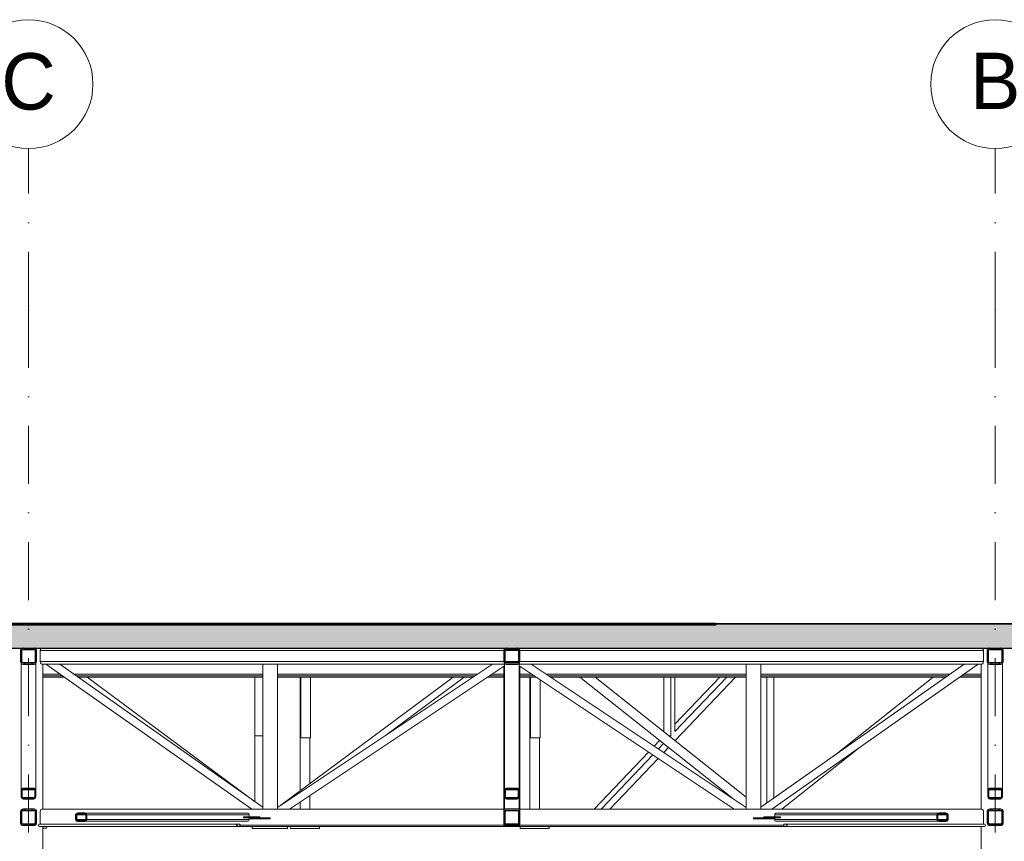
# Model space of a CAD drawing. Header units: centimetres. Extents: x -1103 to 10505, y -997 to 1780.
# Tile 15 of 102: x 366 to 977, y 1270 to 1780. Entities that reach past the tile are written whole.
import ezdxf
from ezdxf.enums import TextEntityAlignment as Align

# ---------------------------------------------------------------- set-up
doc = ezdxf.new("R2010")
doc.units = ezdxf.units.CM
doc.header["$LTSCALE"] = 0.1
doc.header["$MEASUREMENT"] = 0
doc.linetypes.add('Kropki i Kreski', pattern=[720, 360, -180, 0, -180])
for name, color, linetype in [('2_kładka_IFC.K_IR', 7, 'Continuous'), ('2_lądowisko_IFC.ISTN', 7, 'Continuous'), ('2_stropy.K_IR', 7, 'Continuous'), ('3_lądowisko.K_IR', 7, 'Continuous'), ('4_osie.ISTN', 7, 'Continuous')]:
    doc.layers.add(name, color=color, linetype=linetype)
doc.styles.add('GENERATED_STYLE_1', font='txt')

# ---------------------------------------------------------------- blocks, each defined once
blk = doc.blocks.new('ElemPrzekroju_4_1')
at = {"layer": '3_lądowisko.K_IR', "linetype": 'Continuous', "lineweight": 0}
h = blk.add_hatch(dxfattribs=at)
h.set_pattern_fill('Beton_zbrojony_0001', color=253, style=0, pattern_type=2)
h.set_pattern_definition([(45, (0, 0), (-9.19239, 9.19239), []), (45, (-4.596, 4.596), (-9.19239, 9.19239), [9.75, -3.25])])
h.paths.add_polyline_path([(128.52, 1404.3), (797.56, 1404.3), (797.56, 1405.3), (128.52, 1405.3)])
at = {"layer": '3_lądowisko.K_IR', "color": 7, "linetype": 'Continuous', "lineweight": 15}
for p, q in [((37.49, 1405.3), (128.52, 1405.3)), ((37.49, 1404.8), (37.49, 1405.3))]:
    blk.add_line(p, q, dxfattribs=at)
at = {"layer": '3_lądowisko.K_IR', "color": 7, "linetype": 'Continuous', "lineweight": 30}
for p, q in [((128.52, 1405.3), (128.52, 1404.3)), ((797.56, 1405.3), (128.52, 1405.3)), ((797.56, 1404.3), (128.52, 1404.3)), ((797.56, 1405.3), (797.56, 1404.3))]:
    blk.add_line(p, q, dxfattribs=at)
blk = doc.blocks.new('ElemPrzekroju_8_1')
at = {"layer": '2_stropy.K_IR', "linetype": 'Continuous', "lineweight": 0}
blk.add_hatch(color=252, dxfattribs=at).paths.add_polyline_path([(-650.02, 1389.8), (1393.03, 1389.8), (1393.03, 1404.8), (-650.02, 1404.8)])
at = {"layer": '2_stropy.K_IR', "color": 252, "linetype": 'Continuous', "lineweight": 30}
for p, q in [((1393.03, 1404.8), (-650.02, 1404.8)), ((1393.03, 1389.8), (-650.02, 1389.8))]:
    blk.add_line(p, q, dxfattribs=at)
blk = doc.blocks.new('ElemPrzekroju_46_1')
at = {"layer": '3_lądowisko.K_IR', "color": 7, "linetype": 'Continuous', "lineweight": 15}
blk.add_line((1255.73, 1405.3), (797.56, 1405.3), dxfattribs=at)
blk = doc.blocks.new('ElemPrzekroju_97_1')
at = {"layer": '2_lądowisko_IFC.ISTN', "color": 252, "linetype": 'Continuous', "lineweight": 9}
for p, q in [((860.2, 1405), (860.2, 1404.8)), ((860.37, 1405), (860.37, 1404.8)), ((946.97, 1405), (946.97, 1404.8)), ((947.15, 1405), (947.15, 1404.8)), ((366.69, 1389.58), (366.69, 1380.42)), ((368.44, 1389.8), (368.44, 1389.2)), ((369.27, 1389.8), (369.27, 1389.2)), ((372.9, 1389.8), (372.9, 1389.2)), ((373.74, 1389.8), (373.74, 1389.2)), ((375.49, 1389.58), (375.49, 1380.42)), ((378.35, 1388.4), (378.49, 1389.2)), ((378.35, 1388.4), (378.35, 1381.6)), ((666.09, 1388.4), (378.35, 1388.4)), ((378.49, 1389.2), (378.89, 1389.79)), ((378.89, 1389.79), (378.92, 1389.8)), ((666.89, 1388.4), (666.09, 1388.4)), ((675.29, 1388.4), (666.89, 1388.4)), ((676.09, 1388.4), (675.29, 1388.4)), ((963.82, 1388.4), (676.09, 1388.4)), ((963.29, 1389.79), (963.25, 1389.8)), ((963.68, 1389.2), (963.29, 1389.79)), ((963.82, 1388.4), (963.68, 1389.2)), ((963.82, 1388.4), (963.82, 1381.6)), ((966.69, 1389.58), (966.69, 1380.42)), ((968.44, 1389.8), (968.44, 1389.2)), ((969.27, 1389.8), (969.27, 1389.2)), ((972.9, 1389.8), (972.9, 1389.2)), ((973.74, 1389.8), (973.74, 1389.2)), ((975.49, 1389.58), (975.49, 1380.42)), ((378.35, 1381.6), (378.49, 1380.8)), ((666.09, 1381.6), (378.35, 1381.6)), ((666.89, 1381.6), (666.09, 1381.6)), ((675.29, 1381.6), (666.89, 1381.6)), ((676.09, 1381.6), (675.29, 1381.6)), ((963.82, 1381.6), (676.09, 1381.6)), ((963.82, 1381.6), (963.68, 1380.8)), ((366.59, 1301.3), (366.59, 1380)), ((366.68, 1380), (366.59, 1380)), ((366.95, 1380), (366.68, 1380)), ((367.36, 1380), (366.95, 1380)), ((367.69, 1380), (367.36, 1380)), ((368.44, 1380.8), (368.44, 1380)), ((369.27, 1380.8), (369.27, 1380)), ((372.9, 1380.8), (372.9, 1380)), ((373.74, 1380.8), (373.74, 1380)), ((374.82, 1380), (374.49, 1380)), ((375.22, 1380), (374.82, 1380)), ((375.49, 1380), (375.22, 1380)), ((375.59, 1380), (375.49, 1380)), ((375.59, 1301.3), (375.59, 1380)), ((378.49, 1380.8), (378.89, 1380.21)), ((378.89, 1380.21), (379.39, 1380.01)), ((379.39, 1380.01), (379.4, 1380)), ((381.78, 1380), (379.4, 1380)), ((379.89, 1290), (379.89, 1380)), ((381.73, 1380), (509.62, 1290)), ((381.89, 1380), (381.78, 1380)), ((382.37, 1380), (381.89, 1380)), ((383.07, 1380), (382.37, 1380)), ((383.9, 1380), (383.07, 1380)), ((388.25, 1380), (383.9, 1380)), ((389.08, 1380), (388.25, 1380)), ((389.78, 1380), (389.08, 1380)), ((390.25, 1380), (389.78, 1380)), ((390.37, 1380), (390.25, 1380)), ((516.59, 1380), (390.37, 1380)), ((390.42, 1380), (516.59, 1291.21)), ((516.59, 1290), (516.59, 1380)), ((516.59, 1380), (525.59, 1380)), ((525.59, 1290), (525.59, 1380)), ((659.08, 1380), (525.59, 1291)), ((659.13, 1380), (525.59, 1380)), ((666.59, 1379), (533.09, 1290)), ((659.25, 1380), (659.13, 1380)), ((659.74, 1380), (659.25, 1380)), ((660.47, 1380), (659.74, 1380)), ((661.33, 1380), (660.47, 1380)), ((665.84, 1380), (661.33, 1380)), ((666.59, 1380), (665.84, 1380)), ((666.09, 1373.7), (666.09, 1378.66)), ((666.59, 1301.3), (666.59, 1380)), ((666.68, 1380), (666.59, 1380)), ((666.95, 1380), (666.68, 1380)), ((667.36, 1380), (666.95, 1380)), ((667.69, 1380), (667.36, 1380)), ((674.82, 1380), (674.49, 1380)), ((675.22, 1380), (674.82, 1380)), ((675.49, 1380), (675.22, 1380)), ((675.59, 1380), (675.49, 1380)), ((676.31, 1380), (675.59, 1380)), ((675.59, 1301.3), (675.59, 1380)), ((675.59, 1378.98), (809.06, 1290)), ((676.09, 1373.7), (676.09, 1378.65)), ((680.82, 1380), (676.31, 1380)), ((681.68, 1380), (680.82, 1380)), ((682.41, 1380), (681.68, 1380)), ((682.9, 1380), (682.41, 1380)), ((683.02, 1380), (682.9, 1380)), ((816.59, 1380), (683.02, 1380)), ((683.07, 1380), (816.59, 1290.99)), ((816.59, 1290), (816.59, 1380)), ((816.59, 1380), (825.59, 1380)), ((825.59, 1290), (825.59, 1380)), ((951.74, 1380), (825.59, 1291.22)), ((951.79, 1380), (825.59, 1380)), ((960.43, 1380), (832.54, 1290)), ((951.9, 1380), (951.79, 1380)), ((952.38, 1380), (951.9, 1380)), ((953.08, 1380), (952.38, 1380)), ((953.91, 1380), (953.08, 1380)), ((958.26, 1380), (953.91, 1380)), ((959.09, 1380), (958.26, 1380)), ((959.79, 1380), (959.09, 1380)), ((960.26, 1380), (959.79, 1380)), ((960.38, 1380), (960.26, 1380)), ((962.77, 1380), (960.38, 1380)), ((962.29, 1290), (962.29, 1380)), ((962.77, 1380), (962.78, 1380.01)), ((963.29, 1380.21), (962.78, 1380.01)), ((963.68, 1380.8), (963.29, 1380.21)), ((966.68, 1380), (966.59, 1380)), ((966.59, 1301.3), (966.59, 1380)), ((966.95, 1380), (966.68, 1380)), ((967.36, 1380), (966.95, 1380)), ((967.69, 1380), (967.36, 1380)), ((968.44, 1380.8), (968.44, 1380)), ((969.27, 1380.8), (969.27, 1380)), ((972.9, 1380.8), (972.9, 1380)), ((973.74, 1380.8), (973.74, 1380)), ((974.82, 1380), (974.49, 1380)), ((975.22, 1380), (974.82, 1380)), ((975.49, 1380), (975.22, 1380)), ((975.59, 1380), (975.49, 1380)), ((975.59, 1301.3), (975.59, 1380)), ((390.68, 1373.7), (379.89, 1373.7)), ((391.96, 1372.8), (379.89, 1372.8)), ((393.1, 1372), (379.89, 1372)), ((516.59, 1373.7), (399.37, 1373.7)), ((516.59, 1372.8), (400.65, 1372.8)), ((516.59, 1372), (401.79, 1372)), ((407.43, 1372), (507.24, 1297.79)), ((511.59, 1335.52), (511.59, 1372)), ((649.63, 1373.7), (525.59, 1373.7)), ((648.28, 1372.8), (525.59, 1372.8)), ((647.08, 1372), (525.59, 1372)), ((634.75, 1372), (527.76, 1292.45)), ((641.46, 1372), (592.64, 1335.7)), ((666.09, 1372), (656.09, 1372)), ((666.09, 1372.8), (657.29, 1372.8)), ((666.09, 1373.7), (658.64, 1373.7)), ((666.09, 1373.06), (666.09, 1373.7)), ((666.09, 1372.8), (666.09, 1373.06)), ((666.09, 1372), (666.09, 1372.8)), ((666.09, 1290), (666.09, 1372)), ((676.09, 1373.06), (676.09, 1373.7)), ((683.51, 1373.7), (676.09, 1373.7)), ((676.09, 1372.8), (676.09, 1373.06)), ((676.09, 1372), (676.09, 1372.8)), ((684.86, 1372.8), (676.09, 1372.8)), ((676.09, 1290), (676.09, 1372)), ((686.06, 1372), (676.09, 1372)), ((816.59, 1373.7), (692.52, 1373.7)), ((816.59, 1372.8), (693.87, 1372.8)), ((816.59, 1372), (695.07, 1372)), ((713.3, 1372), (809.02, 1296.04)), ((722.74, 1372), (816.59, 1297.52)), ((765.49, 1338.07), (765.49, 1372)), ((769.82, 1335.52), (769.82, 1372)), ((800.23, 1372), (772.32, 1342.7)), ((804.56, 1372), (772.32, 1338.15)), ((772.32, 1338.15), (772.32, 1372)), ((809.93, 1372), (772.4, 1332.59)), ((942.79, 1373.7), (825.59, 1373.7)), ((941.51, 1372.8), (825.59, 1372.8)), ((940.37, 1372), (825.59, 1372)), ((829.29, 1372), (829.29, 1293.83)), ((833.79, 1372), (833.79, 1297)), ((932.55, 1372), (871.33, 1323.42)), ((962.29, 1372), (949.06, 1372)), ((962.29, 1372.8), (950.2, 1372.8)), ((962.29, 1373.7), (951.47, 1373.7)), ((511.59, 1335.52), (511.59, 1294.73)), ((511.59, 1335.52), (516.59, 1335.52)), ((762.81, 1332.71), (759.39, 1329.12)), ((768.7, 1335.52), (769.82, 1335.52)), ((769.82, 1335.52), (769.34, 1335.02)), ((765.27, 1330.75), (762.04, 1327.36)), ((768.34, 1328.32), (765.33, 1325.16)), ((886.63, 1328.06), (838.66, 1290)), ((755.89, 1325.45), (722.13, 1290)), ((758.54, 1323.68), (726.46, 1290)), ((761.83, 1321.49), (731.84, 1290)), ((367.09, 1301.3), (367.09, 1302.56)), ((375.09, 1301.3), (375.09, 1302.56)), ((667.09, 1301.3), (667.09, 1302.56)), ((675.09, 1301.3), (675.09, 1302.56)), ((967.09, 1301.3), (967.09, 1302.56)), ((975.09, 1301.3), (975.09, 1302.56)), ((666.59, 1290), (666.59, 1298.05)), ((675.59, 1290), (675.59, 1298.05)), ((366.69, 1280.38), (366.69, 1289.62)), ((368.44, 1289.2), (368.44, 1290)), ((369.27, 1289.2), (369.27, 1290)), ((372.9, 1289.2), (372.9, 1290)), ((373.74, 1289.2), (373.74, 1290)), ((375.49, 1280.38), (375.49, 1289.62)), ((378.66, 1289.53), (378.43, 1289.01)), ((379.01, 1289.88), (378.66, 1289.53)), ((379.39, 1289.99), (379.01, 1289.88)), ((379.4, 1290), (379.39, 1289.99)), ((509.67, 1290), (379.4, 1290)), ((509.67, 1290), (509.78, 1290)), ((509.78, 1290), (510.26, 1290)), ((510.26, 1290), (510.96, 1290)), ((510.96, 1290), (511.79, 1290)), ((511.79, 1290), (516.14, 1290)), ((516.14, 1290), (516.59, 1290)), ((516.59, 1290), (525.59, 1290)), ((525.59, 1290), (526.33, 1290)), ((526.33, 1290), (530.84, 1290)), ((530.84, 1290), (531.7, 1290)), ((531.7, 1290), (532.43, 1290)), ((532.43, 1290), (532.92, 1290)), ((532.92, 1290), (533.04, 1290)), ((666.09, 1290), (533.04, 1290)), ((809.11, 1290), (676.09, 1290)), ((809.11, 1290), (809.23, 1290)), ((809.23, 1290), (809.72, 1290)), ((809.72, 1290), (810.45, 1290)), ((810.45, 1290), (811.31, 1290)), ((811.31, 1290), (815.82, 1290)), ((815.82, 1290), (816.59, 1290)), ((816.59, 1290), (825.59, 1290)), ((825.59, 1290), (826.02, 1290)), ((826.02, 1290), (830.37, 1290)), ((830.37, 1290), (831.2, 1290)), ((831.2, 1290), (831.9, 1290)), ((831.9, 1290), (832.37, 1290)), ((832.37, 1290), (832.49, 1290)), ((962.77, 1290), (832.49, 1290)), ((962.78, 1289.99), (962.77, 1290)), ((963.16, 1289.88), (962.78, 1289.99)), ((963.51, 1289.53), (963.16, 1289.88)), ((963.74, 1289.01), (963.51, 1289.53)), ((966.69, 1280.38), (966.69, 1289.62)), ((968.44, 1289.2), (968.44, 1290)), ((969.27, 1289.2), (969.27, 1290)), ((972.9, 1289.2), (972.9, 1290)), ((973.74, 1289.2), (973.74, 1290)), ((975.49, 1280.38), (975.49, 1289.62)), ((378.43, 1289.01), (378.35, 1288.4)), ((378.35, 1288.4), (378.35, 1281.6)), ((400.28, 1286.5), (400.98, 1286.5)), ((400.28, 1283.5), (400.98, 1283.5)), ((400.98, 1286.5), (406.64, 1286.5)), ((400.98, 1283.5), (406.64, 1283.5)), ((405.93, 1287.5), (507.24, 1287.5)), ((405.93, 1287), (407.05, 1287)), ((406.64, 1286.5), (407.35, 1286.5)), ((406.64, 1283.5), (407.35, 1283.5)), ((407.35, 1286.5), (507.95, 1286.5)), ((407.35, 1283.5), (507.95, 1283.5)), ((504.42, 1284.7), (504.42, 1285.3)), ((504.42, 1285.3), (504.77, 1285.3)), ((504.42, 1284.7), (504.77, 1284.7)), ((504.77, 1284.7), (504.77, 1285.3)), ((504.77, 1285.3), (514.67, 1285.3)), ((504.77, 1284.7), (509.01, 1284.7)), ((507.24, 1287.5), (507.74, 1287.21)), ((507.74, 1287.21), (507.95, 1286.5)), ((507.95, 1283.5), (507.74, 1282.79)), ((507.95, 1286.5), (507.95, 1285.3)), ((507.95, 1284.7), (507.95, 1283.5)), ((507.95, 1284.1), (509.36, 1284.1)), ((509.01, 1284.7), (509.36, 1284.7)), ((509.36, 1284.7), (521.02, 1284.7)), ((509.36, 1284.1), (509.36, 1284.7)), ((509.36, 1284.1), (521.02, 1284.1)), ((514.67, 1284.7), (514.67, 1285.3)), ((521.02, 1284.1), (521.02, 1284.7)), ((666.89, 1288.4), (666.09, 1288.4)), ((676.09, 1288.4), (675.29, 1288.4)), ((821.14, 1284.1), (821.14, 1284.7)), ((821.14, 1284.7), (832.79, 1284.7)), ((821.14, 1284.1), (832.79, 1284.1)), ((827.49, 1284.7), (827.49, 1285.3)), ((827.49, 1285.3), (837.39, 1285.3)), ((832.79, 1284.7), (833.14, 1284.7)), ((832.79, 1284.1), (832.79, 1284.7)), ((832.79, 1284.1), (834.21, 1284.1)), ((833.14, 1284.7), (837.39, 1284.7)), ((834.21, 1286.5), (834.41, 1287.21)), ((834.21, 1285.3), (834.21, 1286.5)), ((934.81, 1286.5), (834.21, 1286.5)), ((834.21, 1283.5), (834.21, 1284.7)), ((834.41, 1282.79), (834.21, 1283.5)), ((934.81, 1283.5), (834.21, 1283.5)), ((834.41, 1287.21), (834.91, 1287.5)), ((936.22, 1287.5), (834.91, 1287.5)), ((837.39, 1284.7), (837.39, 1285.3)), ((837.39, 1285.3), (837.74, 1285.3)), ((837.39, 1284.7), (837.74, 1284.7)), ((837.74, 1284.7), (837.74, 1285.3)), ((935.52, 1286.5), (934.81, 1286.5)), ((935.52, 1283.5), (934.81, 1283.5)), ((936.22, 1287), (935.1, 1287)), ((941.17, 1286.5), (935.52, 1286.5)), ((941.17, 1283.5), (935.52, 1283.5)), ((941.88, 1286.5), (941.17, 1286.5)), ((941.88, 1283.5), (941.17, 1283.5)), ((963.82, 1288.4), (963.74, 1289.01)), ((963.82, 1288.4), (963.82, 1281.6)), ((368.44, 1280), (368.44, 1280.8)), ((369.27, 1280), (369.27, 1280.8)), ((372.9, 1280), (372.9, 1280.8)), ((373.74, 1280), (373.74, 1280.8)), ((377.07, 1280), (377.25, 1280.57)), ((377.07, 1280), (377.25, 1279.43)), ((377.25, 1280.57), (377.68, 1280.8)), ((377.25, 1279.43), (377.68, 1279.2)), ((377.68, 1280.8), (501.37, 1280.8)), ((377.68, 1279.2), (501.37, 1279.2)), ((378.43, 1280.99), (378.35, 1281.6)), ((378.52, 1280.8), (378.43, 1280.99)), ((379.89, 743.55), (379.89, 1279.2)), ((405.93, 1283), (407.05, 1283)), ((405.93, 1282.5), (507.24, 1282.5)), ((671.09, 1279.2), (501.37, 1279.2)), ((666.09, 1280), (502.57, 1280)), ((507.74, 1282.79), (507.24, 1282.5)), ((666.89, 1281.6), (666.09, 1281.6)), ((671.09, 1279.43), (671.09, 1280)), ((671.09, 1279.2), (671.09, 1279.43)), ((671.09, 1279.2), (840.8, 1279.2)), ((676.09, 1281.6), (675.29, 1281.6)), ((839.61, 1280), (676.09, 1280)), ((834.91, 1282.5), (834.41, 1282.79)), ((936.22, 1282.5), (834.91, 1282.5)), ((964.5, 1280.8), (840.8, 1280.8)), ((964.5, 1279.2), (840.8, 1279.2)), ((936.22, 1283), (935.1, 1283)), ((962.29, 743.55), (962.29, 1279.2)), ((963.74, 1280.99), (963.66, 1280.8)), ((963.82, 1281.6), (963.74, 1280.99)), ((964.93, 1280.57), (964.5, 1280.8)), ((964.93, 1279.43), (964.5, 1279.2)), ((965.11, 1280), (964.93, 1280.57)), ((965.11, 1280), (964.93, 1279.43)), ((968.44, 1280), (968.44, 1280.8)), ((969.27, 1280), (969.27, 1280.8)), ((972.9, 1280), (972.9, 1280.8)), ((973.74, 1280), (973.74, 1280.8))]:
    blk.add_line(p, q, dxfattribs=at)
at = {"layer": '2_lądowisko_IFC.ISTN', "color": 252, "linetype": 'Continuous', "lineweight": 30}
for p, q in [((74.49, 1390), (367.69, 1390)), ((366.89, 1389.79), (366.3, 1389.2)), ((367.69, 1390), (366.89, 1389.79)), ((375.29, 1389.79), (374.49, 1390)), ((374.49, 1390), (667.69, 1390)), ((375.87, 1389.2), (375.29, 1389.79)), ((666.89, 1389.79), (666.3, 1389.2)), ((667.69, 1390), (666.89, 1389.79)), ((675.29, 1389.79), (674.49, 1390)), ((674.49, 1390), (967.69, 1390)), ((675.87, 1389.2), (675.29, 1389.79)), ((966.89, 1389.79), (966.3, 1389.2)), ((967.69, 1390), (966.89, 1389.79)), ((975.29, 1389.79), (974.49, 1390)), ((974.49, 1390), (1298.69, 1390)), ((975.87, 1389.2), (975.29, 1389.79)), ((366.3, 1380.8), (366.89, 1380.21)), ((375.29, 1380.21), (375.87, 1380.8)), ((666.3, 1380.8), (666.89, 1380.21)), ((675.29, 1380.21), (675.87, 1380.8)), ((966.3, 1380.8), (966.89, 1380.21)), ((975.29, 1380.21), (975.87, 1380.8)), ((666.09, 1290), (666.09, 1280)), ((676.09, 1290), (666.09, 1290)), ((676.09, 1280), (676.09, 1290)), ((400.69, 1287.21), (400.28, 1286.5)), ((400.28, 1286.5), (400.28, 1283.5)), ((400.28, 1283.5), (400.69, 1282.79)), ((400.98, 1286.5), (401.19, 1286.85)), ((400.98, 1283.5), (400.98, 1286.5)), ((401.19, 1283.15), (400.98, 1283.5)), ((406.43, 1286.85), (406.64, 1286.5)), ((406.64, 1283.5), (406.43, 1283.15)), ((406.64, 1286.5), (406.64, 1283.5)), ((407.35, 1286.5), (406.93, 1287.21)), ((406.93, 1282.79), (407.35, 1283.5)), ((407.35, 1283.5), (407.35, 1286.5)), ((666.89, 1280.8), (666.89, 1289.2)), ((666.89, 1289.2), (675.29, 1289.2)), ((675.29, 1289.2), (675.29, 1280.8)), ((935.22, 1287.21), (934.81, 1286.5)), ((934.81, 1286.5), (934.81, 1283.5)), ((934.81, 1283.5), (935.22, 1282.79)), ((935.52, 1286.5), (935.72, 1286.85)), ((935.52, 1283.5), (935.52, 1286.5)), ((935.72, 1283.15), (935.52, 1283.5)), ((940.97, 1286.85), (941.17, 1286.5)), ((941.17, 1283.5), (940.97, 1283.15)), ((941.17, 1286.5), (941.17, 1283.5)), ((941.88, 1286.5), (941.47, 1287.21)), ((941.47, 1282.79), (941.88, 1283.5)), ((941.88, 1283.5), (941.88, 1286.5)), ((500.53, 1280.57), (500.18, 1280)), ((500.18, 1280), (500.53, 1279.43)), ((501.37, 1280.8), (500.53, 1280.57)), ((500.53, 1279.43), (501.37, 1279.2)), ((502.22, 1280.57), (501.37, 1280.8)), ((501.37, 1279.2), (502.22, 1279.43)), ((502.57, 1280), (502.22, 1280.57)), ((502.22, 1279.43), (502.57, 1280)), ((666.09, 1280), (676.09, 1280)), ((675.29, 1280.8), (666.89, 1280.8)), ((839.96, 1280.57), (839.61, 1280)), ((839.61, 1280), (839.96, 1279.43)), ((840.8, 1280.8), (839.96, 1280.57)), ((839.96, 1279.43), (840.8, 1279.2)), ((841.65, 1280.57), (840.8, 1280.8)), ((840.8, 1279.2), (841.65, 1279.43)), ((842, 1280), (841.65, 1280.57)), ((841.65, 1279.43), (842, 1280))]:
    blk.add_line(p, q, dxfattribs=at)
at = {"layer": '2_lądowisko_IFC.ISTN', "color": 252, "linetype": 'Continuous', "lineweight": 30, "flags": 128}
for points in [[(1392.73, 1404.84), (1392.34, 1405), (-845.81, 1405)], [(366.3, 1389.2), (366.09, 1388.4), (366.09, 1381.6), (366.3, 1380.8)], [(367.12, 1381.03), (366.89, 1381.6), (366.89, 1388.4), (367.12, 1388.97)], [(367.12, 1388.97), (367.69, 1389.2), (374.49, 1389.2), (375.05, 1388.97)], [(375.05, 1388.97), (375.29, 1388.4), (375.29, 1381.6), (375.05, 1381.03)], [(375.87, 1380.8), (376.09, 1381.6), (376.09, 1388.4), (375.87, 1389.2)], [(666.3, 1389.2), (666.09, 1388.4), (666.09, 1381.6), (666.3, 1380.8)], [(667.12, 1381.03), (666.89, 1381.6), (666.89, 1388.4), (667.12, 1388.97)], [(667.12, 1388.97), (667.69, 1389.2), (674.49, 1389.2), (675.05, 1388.97)], [(675.05, 1388.97), (675.29, 1388.4), (675.29, 1381.6), (675.05, 1381.03)], [(675.87, 1380.8), (676.09, 1381.6), (676.09, 1388.4), (675.87, 1389.2)], [(966.3, 1389.2), (966.09, 1388.4), (966.09, 1381.6), (966.3, 1380.8)], [(967.12, 1381.03), (966.89, 1381.6), (966.89, 1388.4), (967.12, 1388.97)], [(967.12, 1388.97), (967.69, 1389.2), (974.49, 1389.2), (975.05, 1388.97)], [(975.05, 1388.97), (975.29, 1388.4), (975.29, 1381.6), (975.05, 1381.03)], [(975.87, 1380.8), (976.09, 1381.6), (976.09, 1388.4), (975.87, 1389.2)], [(366.89, 1380.21), (367.69, 1380), (374.49, 1380), (375.29, 1380.21)], [(375.05, 1381.03), (374.49, 1380.8), (367.69, 1380.8), (367.12, 1381.03)], [(666.89, 1380.21), (667.69, 1380), (674.49, 1380), (675.29, 1380.21)], [(675.05, 1381.03), (674.49, 1380.8), (667.69, 1380.8), (667.12, 1381.03)], [(966.89, 1380.21), (967.69, 1380), (974.49, 1380), (975.29, 1380.21)], [(975.05, 1381.03), (974.49, 1380.8), (967.69, 1380.8), (967.12, 1381.03)], [(367.36, 1302.8), (366.95, 1302.45), (366.68, 1301.92), (366.59, 1301.3), (366.59, 1298.05), (366.68, 1297.43), (366.95, 1296.91), (367.36, 1296.56)], [(367.55, 1297.15), (367.31, 1297.37), (367.15, 1297.68), (367.09, 1298.05), (367.09, 1301.3), (367.15, 1301.67), (367.31, 1301.99), (367.55, 1302.2)], [(374.82, 1302.8), (374.34, 1302.92), (367.84, 1302.92), (367.36, 1302.8)], [(367.55, 1302.2), (367.84, 1302.27), (374.34, 1302.27), (374.63, 1302.2)], [(374.63, 1302.2), (374.87, 1301.99), (375.03, 1301.67), (375.09, 1301.3), (375.09, 1298.05), (375.03, 1297.68), (374.87, 1297.37), (374.63, 1297.15)], [(374.82, 1296.56), (375.22, 1296.91), (375.49, 1297.43), (375.59, 1298.05), (375.59, 1301.3), (375.49, 1301.92), (375.22, 1302.45), (374.82, 1302.8)], [(667.36, 1302.8), (666.95, 1302.45), (666.68, 1301.92), (666.59, 1301.3), (666.59, 1298.05), (666.68, 1297.43), (666.95, 1296.91), (667.36, 1296.56)], [(667.55, 1297.15), (667.31, 1297.37), (667.15, 1297.68), (667.09, 1298.05), (667.09, 1301.3), (667.15, 1301.67), (667.31, 1301.99), (667.55, 1302.2)], [(674.82, 1302.8), (674.34, 1302.92), (667.84, 1302.92), (667.36, 1302.8)], [(667.55, 1302.2), (667.84, 1302.27), (674.34, 1302.27), (674.63, 1302.2)], [(674.63, 1302.2), (674.87, 1301.99), (675.03, 1301.67), (675.09, 1301.3), (675.09, 1298.05), (675.03, 1297.68), (674.87, 1297.37), (674.63, 1297.15)], [(674.82, 1296.56), (675.22, 1296.91), (675.49, 1297.43), (675.59, 1298.05), (675.59, 1301.3), (675.49, 1301.92), (675.22, 1302.45), (674.82, 1302.8)], [(967.36, 1302.8), (966.95, 1302.45), (966.68, 1301.92), (966.59, 1301.3), (966.59, 1298.05), (966.68, 1297.43), (966.95, 1296.91), (967.36, 1296.56)], [(967.55, 1297.15), (967.31, 1297.37), (967.15, 1297.68), (967.09, 1298.05), (967.09, 1301.3), (967.15, 1301.67), (967.31, 1301.99), (967.55, 1302.2)], [(974.82, 1302.8), (974.34, 1302.92), (967.84, 1302.92), (967.36, 1302.8)], [(967.55, 1302.2), (967.84, 1302.27), (974.34, 1302.27), (974.63, 1302.2)], [(974.63, 1302.2), (974.87, 1301.99), (975.03, 1301.67), (975.09, 1301.3), (975.09, 1298.05), (975.03, 1297.68), (974.87, 1297.37), (974.63, 1297.15)], [(974.82, 1296.56), (975.22, 1296.91), (975.49, 1297.43), (975.59, 1298.05), (975.59, 1301.3), (975.49, 1301.92), (975.22, 1302.45), (974.82, 1302.8)], [(367.36, 1296.56), (367.84, 1296.43), (374.34, 1296.43), (374.82, 1296.56)], [(374.63, 1297.15), (374.34, 1297.08), (367.84, 1297.08), (367.55, 1297.15)], [(667.36, 1296.56), (667.84, 1296.43), (674.34, 1296.43), (674.82, 1296.56)], [(674.63, 1297.15), (674.34, 1297.08), (667.84, 1297.08), (667.55, 1297.15)], [(967.36, 1296.56), (967.84, 1296.43), (974.34, 1296.43), (974.82, 1296.56)], [(974.63, 1297.15), (974.34, 1297.08), (967.84, 1297.08), (967.55, 1297.15)], [(406.93, 1287.21), (405.93, 1287.5), (401.69, 1287.5), (400.69, 1287.21)], [(401.19, 1286.85), (401.69, 1287), (405.93, 1287), (406.43, 1286.85)], [(941.47, 1287.21), (940.47, 1287.5), (936.22, 1287.5), (935.22, 1287.21)], [(935.72, 1286.85), (936.22, 1287), (940.47, 1287), (940.97, 1286.85)], [(400.69, 1282.79), (401.69, 1282.5), (405.93, 1282.5), (406.93, 1282.79)], [(406.43, 1283.15), (405.93, 1283), (401.69, 1283), (401.19, 1283.15)], [(935.22, 1282.79), (936.22, 1282.5), (940.47, 1282.5), (941.47, 1282.79)], [(940.97, 1283.15), (940.47, 1283), (936.22, 1283), (935.72, 1283.15)]]:
    blk.add_lwpolyline(points, dxfattribs=at)
for points in [[(366.09, 1281.6), (366.21, 1280.99), (366.56, 1280.47), (367.08, 1280.12), (367.69, 1280), (374.49, 1280), (375.1, 1280.12), (375.62, 1280.47), (375.97, 1280.99), (376.09, 1281.6), (376.09, 1288.4), (375.97, 1289.01), (375.62, 1289.53), (375.1, 1289.88), (374.49, 1290), (367.69, 1290), (367.08, 1289.88), (366.56, 1289.53), (366.21, 1289.01), (366.09, 1288.4)], [(966.09, 1281.6), (966.21, 1280.99), (966.56, 1280.47), (967.08, 1280.12), (967.69, 1280), (974.49, 1280), (975.1, 1280.12), (975.62, 1280.47), (975.97, 1280.99), (976.09, 1281.6), (976.09, 1288.4), (975.97, 1289.01), (975.62, 1289.53), (975.1, 1289.88), (974.49, 1290), (967.69, 1290), (967.08, 1289.88), (966.56, 1289.53), (966.21, 1289.01), (966.09, 1288.4)], [(366.89, 1288.4), (366.95, 1288.71), (367.12, 1288.97), (367.38, 1289.14), (367.69, 1289.2), (374.49, 1289.2), (374.79, 1289.14), (375.05, 1288.97), (375.23, 1288.71), (375.29, 1288.4), (375.29, 1281.6), (375.23, 1281.29), (375.05, 1281.03), (374.79, 1280.86), (374.49, 1280.8), (367.69, 1280.8), (367.38, 1280.86), (367.12, 1281.03), (366.95, 1281.29), (366.89, 1281.6)], [(966.89, 1288.4), (966.95, 1288.71), (967.12, 1288.97), (967.38, 1289.14), (967.69, 1289.2), (974.49, 1289.2), (974.79, 1289.14), (975.05, 1288.97), (975.23, 1288.71), (975.29, 1288.4), (975.29, 1281.6), (975.23, 1281.29), (975.05, 1281.03), (974.79, 1280.86), (974.49, 1280.8), (967.69, 1280.8), (967.38, 1280.86), (967.12, 1281.03), (966.95, 1281.29), (966.89, 1281.6)]]:
    blk.add_lwpolyline(points, close=True, dxfattribs=at)
blk = doc.blocks.new('ElemPrzekroju_372_1')
at = {"layer": '2_kładka_IFC.K_IR', "color": 7, "linetype": 'Continuous', "lineweight": 15}
for p, q in [((539.67, 1301.31), (539.68, 1372)), ((540.17, 1334.35), (540.18, 1372)), ((546.17, 1334.35), (546.18, 1372)), ((682.17, 1290), (682.18, 1372)), ((682.67, 1334.33), (682.68, 1372)), ((688.67, 1334.33), (688.68, 1370.26)), ((540.17, 1334.35), (545.68, 1334.35)), ((545.67, 1305.77), (545.68, 1334.35)), ((545.68, 1334.35), (546.17, 1334.35)), ((682.67, 1334.33), (688.18, 1334.33)), ((688.17, 1290), (688.18, 1334.33)), ((688.18, 1334.33), (688.67, 1334.33)), ((545.67, 1290), (545.67, 1298.39)), ((539.67, 1290), (539.67, 1294.38)), ((382.29, 1278.12), (379.89, 1278.12)), ((382.29, 1279.2), (382.29, 1278.12)), ((509.79, 1278.1), (509.79, 1279.2)), ((531.79, 1278.1), (509.79, 1278.1)), ((531.79, 1279.2), (531.79, 1278.1)), ((533.67, 1278.05), (533.67, 1279.2)), ((551.67, 1278.05), (533.67, 1278.05)), ((551.67, 1279.2), (551.67, 1278.05)), ((676.17, 1278.03), (676.17, 1279.2)), ((694.17, 1278.03), (676.17, 1278.03)), ((694.17, 1279.2), (694.17, 1278.03))]:
    blk.add_line(p, q, dxfattribs=at)
blk = doc.blocks.new('Standardowy znacznik osi[3]_1', base_point=(371.09, 1700))
at = {"layer": '4_osie.ISTN', "color": 252, "linetype": 'Kropki i Kreski', "lineweight": 15}
for q in [(371.09, 1700), (371.09, -300)]:
    blk.add_line((371.09, 1600), q, dxfattribs=at)
at = {"layer": '4_osie.ISTN', "color": 252, "linetype": 'Continuous', "lineweight": 0}
blk.add_circle((371.09, 1740), 40, dxfattribs=at)
at = {"layer": '4_osie.ISTN', "color": 252, "linetype": 'Kropki i Kreski', "lineweight": 15}
blk.add_point((371.09, 1600), dxfattribs=at)
blk.add_point((371.09, 1600), dxfattribs=at)
at = {"layer": '4_osie.ISTN', "color": 252, "lineweight": 0, "style": 'GENERATED_STYLE_1'}
blk.add_attdef('AC_MarkerText_1', text='', height=35, rotation=360, dxfattribs=at).set_placement((371.09, 1741.71), align=Align.MIDDLE_CENTER)
blk = doc.blocks.new('Standardowy znacznik osi[4]_1', base_point=(971.09, 1700))
at = {"layer": '4_osie.ISTN', "color": 252, "linetype": 'Kropki i Kreski', "lineweight": 15}
for q in [(971.09, 1700), (971.09, -300)]:
    blk.add_line((971.09, 1600), q, dxfattribs=at)
at = {"layer": '4_osie.ISTN', "color": 252, "linetype": 'Continuous', "lineweight": 0}
blk.add_circle((971.09, 1740), 40, dxfattribs=at)
at = {"layer": '4_osie.ISTN', "color": 252, "linetype": 'Kropki i Kreski', "lineweight": 15}
blk.add_point((971.09, 1600), dxfattribs=at)
blk.add_point((971.09, 1600), dxfattribs=at)
at = {"layer": '4_osie.ISTN', "color": 252, "lineweight": 0, "style": 'GENERATED_STYLE_1'}
blk.add_attdef('AC_MarkerText_1', text='', height=35, rotation=360, dxfattribs=at).set_placement((971.09, 1742), align=Align.MIDDLE_CENTER)

msp = doc.modelspace()

# ---------------------------------------------------------------- block references
at = {"layer": '2_kładka_IFC.K_IR', "lineweight": 0}
msp.add_blockref('ElemPrzekroju_372_1', (0, 0), dxfattribs=at)
at = {"layer": '2_lądowisko_IFC.ISTN', "lineweight": 0}
msp.add_blockref('ElemPrzekroju_97_1', (0, 0), dxfattribs=at)
at = {"layer": '2_stropy.K_IR', "lineweight": 0}
msp.add_blockref('ElemPrzekroju_8_1', (0, 0), dxfattribs=at)
at = {"layer": '3_lądowisko.K_IR', "lineweight": 0}
for name in ['ElemPrzekroju_4_1', 'ElemPrzekroju_46_1']:
    msp.add_blockref(name, (0, 0), dxfattribs=at)
at = {"layer": '4_osie.ISTN', "color": 252, "linetype": 'Continuous', "lineweight": 0}
for name, p, values in [('Standardowy znacznik osi[3]_1', (371.09, 1700), {'AC_MarkerText_1': 'C'}), ('Standardowy znacznik osi[4]_1', (971.09, 1700), {'AC_MarkerText_1': 'B'})]:
    msp.add_blockref(name, p, dxfattribs=at).add_auto_attribs(values)

doc.saveas('drawing.dxf')
